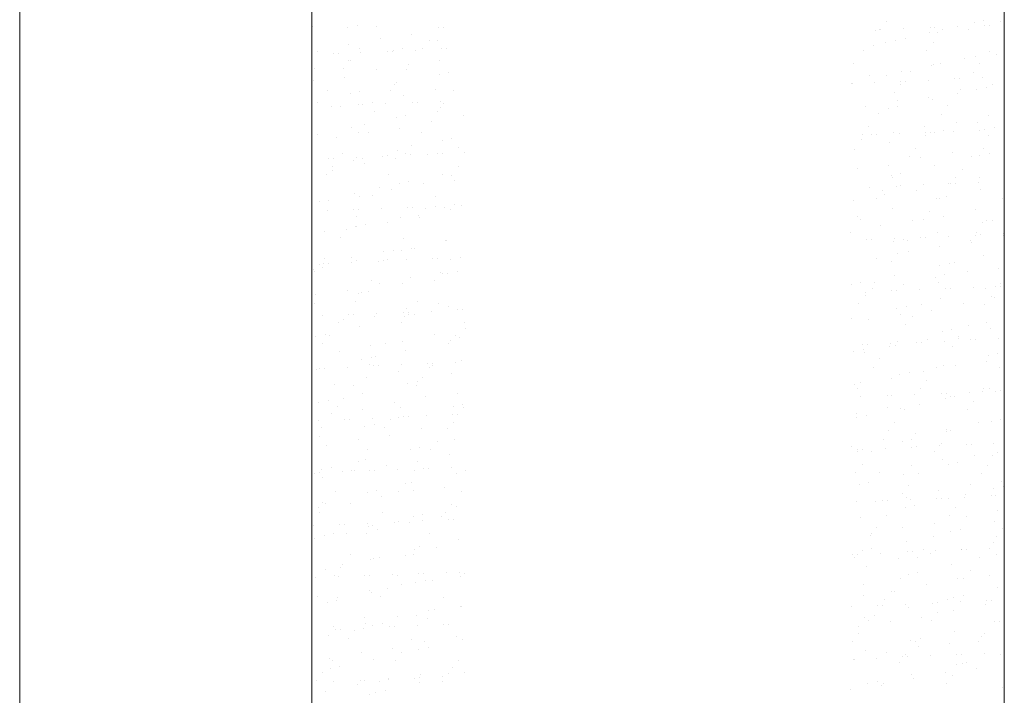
# Model space of a CAD drawing. Header units: millimetres. Extents: x -2274 to 12297, y -16157 to 26321.
# Tile 194 of 256: x -2181 to -2053, y 37 to 125. Entities that reach past the tile are written whole.
import ezdxf

# ---------------------------------------------------------------- set-up
doc = ezdxf.new("R2010")
doc.units = ezdxf.units.MM
doc.layers.add('-ŚCIANY NOŚNE', color=4, linetype='Continuous', lineweight=53)
doc.layers.add('KRESKOWANIE', color=8, linetype='Continuous')

msp = doc.modelspace()

# ---------------------------------------------------------------- linework, layer by layer
at = {"layer": '-ŚCIANY NOŚNE', "color": 253, "lineweight": 13}
for p, q in [((-2181, 301), (-2181, -797)), ((-2143, 250), (-2143, -249)), ((-2053, 250), (-2053, -249))]:
    msp.add_line(p, q, dxfattribs=at)
at = {"layer": 'KRESKOWANIE', "color": 253, "linetype": 'Continuous', "lineweight": 13}
for p, q in [((-2137.12, 124.27), (-2137.12, 124.27)), ((-2068.36, 124.79), (-2068.36, 124.79)), ((-2056.91, 124.59), (-2056.91, 124.59)), ((-2055.67, 124.87), (-2055.67, 124.87)), ((-2055.6, 124.26), (-2055.6, 124.26)), ((-2054.97, 124.29), (-2054.97, 124.29)), ((-2053.51, 124.71), (-2053.51, 124.71)), ((-2142.88, 124.07), (-2142.88, 124.07)), ((-2138.36, 124), (-2138.36, 124)), ((-2134.67, 124.05), (-2134.67, 124.05)), ((-2130.01, 123.02), (-2130.01, 123.02)), ((-2126.5, 123.99), (-2126.5, 123.99)), ((-2125.88, 123.96), (-2125.88, 123.96)), ((-2069.71, 123.64), (-2069.71, 123.64)), ((-2069.17, 123.73), (-2069.17, 123.73)), ((-2069.08, 123.67), (-2069.08, 123.67)), ((-2066.08, 123.8), (-2066.08, 123.8)), ((-2062.74, 123.3), (-2062.74, 123.3)), ((-2062.66, 123.95), (-2062.66, 123.95)), ((-2062.02, 123.98), (-2062.02, 123.98)), ((-2061.73, 123.29), (-2061.73, 123.29)), ((-2061, 123.66), (-2061, 123.66)), ((-2059.03, 124.11), (-2059.03, 124.11)), ((-2057.65, 123.77), (-2057.65, 123.77)), ((-2138.2, 121.8), (-2138.2, 121.8)), ((-2134.09, 122.54), (-2134.09, 122.54)), ((-2127.77, 122.33), (-2127.77, 122.33)), ((-2126.71, 122.22), (-2126.71, 122.22)), ((-2069.98, 121.61), (-2069.98, 121.61)), ((-2068.44, 122.04), (-2068.44, 122.04)), ((-2067.2, 122.31), (-2067.2, 122.31)), ((-2065.84, 122.55), (-2065.84, 122.55)), ((-2062.27, 122.01), (-2062.27, 122.01)), ((-2142.34, 120.86), (-2142.34, 120.86)), ((-2140.25, 120.56), (-2140.25, 120.56)), ((-2139.62, 120.59), (-2139.62, 120.59)), ((-2136.79, 121.29), (-2136.79, 121.29)), ((-2136.63, 120.72), (-2136.63, 120.72)), ((-2133.2, 120.87), (-2133.2, 120.87)), ((-2132.57, 120.9), (-2132.57, 120.9)), ((-2132.41, 120.95), (-2132.41, 120.95)), ((-2131.17, 121.23), (-2131.17, 121.23)), ((-2129.57, 121.03), (-2129.57, 121.03)), ((-2128.58, 121.28), (-2128.58, 121.28)), ((-2126.15, 121.18), (-2126.15, 121.18)), ((-2125.51, 121.21), (-2125.51, 121.21)), ((-2071.29, 120.97), (-2071.29, 120.97)), ((-2063.08, 120.95), (-2063.08, 120.95)), ((-2054.92, 120.88), (-2054.92, 120.88)), ((-2054.08, 120.42), (-2054.08, 120.42)), ((-2138.24, 119.66), (-2138.24, 119.66)), ((-2138.06, 119.64), (-2138.06, 119.64)), ((-2130.52, 119.2), (-2130.52, 119.2)), ((-2126.44, 119.68), (-2126.44, 119.68)), ((-2072.56, 119.31), (-2072.56, 119.31)), ((-2062.27, 119.2), (-2062.27, 119.2)), ((-2061.26, 119.26), (-2061.26, 119.26)), ((-2058.16, 119.94), (-2058.16, 119.94)), ((-2056.79, 120.25), (-2056.79, 120.25)), ((-2056.18, 119.23), (-2056.18, 119.23)), ((-2142.7, 118.67), (-2142.7, 118.67)), ((-2138.87, 118.58), (-2138.87, 118.58)), ((-2134.63, 118.45), (-2134.63, 118.45)), ((-2130.7, 118.52), (-2130.7, 118.52)), ((-2126.46, 117.9), (-2126.46, 117.9)), ((-2125.22, 118.18), (-2125.22, 118.18)), ((-2070.48, 117.79), (-2070.48, 117.79)), ((-2066.41, 118.27), (-2066.41, 118.27)), ((-2065.2, 118.19), (-2065.2, 118.19)), ((-2062.5, 118.99), (-2062.5, 118.99)), ((-2057, 118.17), (-2057, 118.17)), ((-2142.84, 117.04), (-2142.84, 117.04)), ((-2138.77, 117.52), (-2138.77, 117.52)), ((-2132.29, 116.61), (-2132.29, 116.61)), ((-2131.97, 116.86), (-2131.97, 116.86)), ((-2072.9, 116.7), (-2072.9, 116.7)), ((-2072.79, 116.71), (-2072.79, 116.71)), ((-2069.9, 116.83), (-2069.9, 116.83)), ((-2068.32, 117.7), (-2068.32, 117.7)), ((-2066.48, 116.98), (-2066.48, 116.98)), ((-2066.47, 116.54), (-2066.47, 116.54)), ((-2065.84, 117), (-2065.84, 117)), ((-2062.85, 117.13), (-2062.85, 117.13)), ((-2059.42, 117.28), (-2059.42, 117.28)), ((-2058.79, 117.31), (-2058.79, 117.31)), ((-2055.8, 117.44), (-2055.8, 117.44)), ((-2054.58, 116.6), (-2054.58, 116.6)), ((-2140.99, 115.82), (-2140.99, 115.82)), ((-2138, 115.35), (-2138, 115.35)), ((-2136.76, 115.62), (-2136.76, 115.62)), ((-2132.78, 115.81), (-2132.78, 115.81)), ((-2126.94, 115.85), (-2126.94, 115.85)), ((-2124.61, 115.74), (-2124.61, 115.74)), ((-2067.28, 115.48), (-2067.28, 115.48)), ((-2059.11, 115.41), (-2059.11, 115.41)), ((-2058.7, 115.85), (-2058.7, 115.85)), ((-2056.55, 115.94), (-2056.55, 115.94)), ((-2055.31, 116.22), (-2055.31, 116.22)), ((-2142.25, 114.17), (-2142.25, 114.17)), ((-2136.39, 113.92), (-2136.39, 113.92)), ((-2135.19, 114.17), (-2135.19, 114.17)), ((-2133.39, 114.05), (-2133.39, 114.05)), ((-2131.06, 115.1), (-2131.06, 115.1)), ((-2129.97, 114.2), (-2129.97, 114.2)), ((-2129.33, 114.23), (-2129.33, 114.23)), ((-2126.34, 114.36), (-2126.34, 114.36)), ((-2125.88, 114.09), (-2125.88, 114.09)), ((-2066.91, 114.44), (-2066.91, 114.44)), ((-2062.83, 114.92), (-2062.83, 114.92)), ((-2062.38, 114.65), (-2062.38, 114.65)), ((-2140.45, 113.75), (-2140.45, 113.75)), ((-2139.27, 113.69), (-2139.27, 113.69)), ((-2137.02, 113.9), (-2137.02, 113.9)), ((-2134.9, 113.05), (-2134.9, 113.05)), ((-2126.69, 113.03), (-2126.69, 113.03)), ((-2126.34, 113.57), (-2126.34, 113.57)), ((-2071.02, 113.69), (-2071.02, 113.69)), ((-2069.4, 112.72), (-2069.4, 112.72)), ((-2068.08, 113.39), (-2068.08, 113.39)), ((-2066.84, 113.66), (-2066.84, 113.66)), ((-2061.19, 112.7), (-2061.19, 112.7)), ((-2060.38, 113.76), (-2060.38, 113.76)), ((-2136.17, 111.39), (-2136.17, 111.39)), ((-2132.05, 112.3), (-2132.05, 112.3)), ((-2130.81, 112.58), (-2130.81, 112.58)), ((-2127.48, 111.76), (-2127.48, 111.76)), ((-2123.37, 112.5), (-2123.37, 112.5)), ((-2059.26, 111.57), (-2059.26, 111.57)), ((-2056.43, 111.6), (-2056.43, 111.6)), ((-2055.12, 112.5), (-2055.12, 112.5)), ((-2053.03, 112.64), (-2053.03, 112.64)), ((-2137.88, 111.01), (-2137.88, 111.01)), ((-2136.98, 110.33), (-2136.98, 110.33)), ((-2135.7, 110.34), (-2135.7, 110.34)), ((-2131.62, 110.82), (-2131.62, 110.82)), ((-2128.81, 110.27), (-2128.81, 110.27)), ((-2070.67, 111.07), (-2070.67, 111.07)), ((-2067.45, 110.35), (-2067.45, 110.35)), ((-2066.67, 110.16), (-2066.67, 110.16)), ((-2063.34, 111.09), (-2063.34, 111.09)), ((-2063.25, 110.31), (-2063.25, 110.31)), ((-2062.61, 110.34), (-2062.61, 110.34)), ((-2062.13, 110.34), (-2062.13, 110.34)), ((-2060.89, 110.61), (-2060.89, 110.61)), ((-2059.62, 110.47), (-2059.62, 110.47)), ((-2056.19, 110.62), (-2056.19, 110.62)), ((-2055.56, 110.64), (-2055.56, 110.64)), ((-2054.29, 110.99), (-2054.29, 110.99)), ((-2142.34, 110.02), (-2142.34, 110.02)), ((-2139.81, 109.6), (-2139.81, 109.6)), ((-2126.1, 109.25), (-2126.1, 109.25)), ((-2124.86, 109.53), (-2124.86, 109.53)), ((-2071.59, 109.41), (-2071.59, 109.41)), ((-2071.48, 110.01), (-2071.48, 110.01)), ((-2070.3, 110), (-2070.3, 110)), ((-2069.67, 110.03), (-2069.67, 110.03)), ((-2067.96, 109.05), (-2067.96, 109.05)), ((-2063.31, 109.94), (-2063.31, 109.94)), ((-2055.11, 109.93), (-2055.11, 109.93)), ((-2139.1, 107.57), (-2139.1, 107.57)), ((-2131.93, 107.96), (-2131.93, 107.96)), ((-2130.89, 107.56), (-2130.89, 107.56)), ((-2130.08, 108.62), (-2130.08, 108.62)), ((-2126.74, 107.54), (-2126.74, 107.54)), ((-2126.1, 107.56), (-2126.1, 107.56)), ((-2123.91, 108.41), (-2123.91, 108.41)), ((-2123.11, 107.7), (-2123.11, 107.7)), ((-2072.42, 108.06), (-2072.42, 108.06)), ((-2064.58, 108.29), (-2064.58, 108.29)), ((-2059.76, 107.74), (-2059.76, 107.74)), ((-2055.68, 108.22), (-2055.68, 108.22)), ((-2054.94, 107.57), (-2054.94, 107.57)), ((-2140.85, 106.92), (-2140.85, 106.92)), ((-2140.21, 106.95), (-2140.21, 106.95)), ((-2137.63, 106.7), (-2137.63, 106.7)), ((-2137.22, 107.08), (-2137.22, 107.08)), ((-2136.39, 106.97), (-2136.39, 106.97)), ((-2136.24, 106.25), (-2136.24, 106.25)), ((-2133.79, 107.23), (-2133.79, 107.23)), ((-2133.16, 107.26), (-2133.16, 107.26)), ((-2132.12, 106.99), (-2132.12, 106.99)), ((-2130.16, 107.39), (-2130.16, 107.39)), ((-2128.04, 107.47), (-2128.04, 107.47)), ((-2065.39, 107.23), (-2065.39, 107.23)), ((-2063.88, 107), (-2063.88, 107)), ((-2057.22, 107.17), (-2057.22, 107.17)), ((-2056.18, 107.29), (-2056.18, 107.29)), ((-2140.37, 105.32), (-2140.37, 105.32)), ((-2140.36, 105.92), (-2140.36, 105.92)), ((-2123.99, 105.84), (-2123.99, 105.84)), ((-2072.09, 105.59), (-2072.09, 105.59)), ((-2068.01, 106.07), (-2068.01, 106.07)), ((-2066.47, 105.01), (-2066.47, 105.01)), ((-2062.01, 106), (-2062.01, 106)), ((-2058.49, 105.51), (-2058.49, 105.51)), ((-2141.18, 104.86), (-2141.18, 104.86)), ((-2133.01, 104.8), (-2133.01, 104.8)), ((-2130.44, 103.93), (-2130.44, 103.93)), ((-2125.98, 104.91), (-2125.98, 104.91)), ((-2124.8, 104.78), (-2124.8, 104.78)), ((-2124.47, 104.13), (-2124.47, 104.13)), ((-2067.71, 104.73), (-2067.71, 104.73)), ((-2067.51, 104.47), (-2067.51, 104.47)), ((-2059.3, 104.46), (-2059.3, 104.46)), ((-2056.39, 103.8), (-2056.39, 103.8)), ((-2056.19, 104.4), (-2056.19, 104.4)), ((-2134.28, 103.15), (-2134.28, 103.15)), ((-2132.66, 102.9), (-2132.66, 102.9)), ((-2131.68, 103.65), (-2131.68, 103.65)), ((-2128.55, 103.65), (-2128.55, 103.65)), ((-2070.5, 103.18), (-2070.5, 103.18)), ((-2068.78, 102.82), (-2068.78, 102.82)), ((-2067.07, 103.33), (-2067.07, 103.33)), ((-2066.44, 103.36), (-2066.44, 103.36)), ((-2064.44, 102.72), (-2064.44, 102.72)), ((-2063.44, 103.49), (-2063.44, 103.49)), ((-2060.3, 103.65), (-2060.3, 103.65)), ((-2060.02, 103.64), (-2060.02, 103.64)), ((-2059.38, 103.67), (-2059.38, 103.67)), ((-2056.06, 102.95), (-2056.06, 102.95)), ((-2141.97, 101.37), (-2141.97, 101.37)), ((-2140.88, 101.49), (-2140.88, 101.49)), ((-2137.51, 102.36), (-2137.51, 102.36)), ((-2136.8, 101.97), (-2136.8, 101.97)), ((-2135.09, 102.09), (-2135.09, 102.09)), ((-2126.92, 102.02), (-2126.92, 102.02)), ((-2072.63, 101.49), (-2072.63, 101.49)), ((-2069.59, 101.76), (-2069.59, 101.76)), ((-2068.52, 102.24), (-2068.52, 102.24)), ((-2061.77, 101.69), (-2061.77, 101.69)), ((-2061.42, 101.7), (-2061.42, 101.7)), ((-2060.53, 101.96), (-2060.53, 101.96)), ((-2053.22, 101.68), (-2053.22, 101.68)), ((-2141.04, 100.1), (-2141.04, 100.1)), ((-2137.61, 100.25), (-2137.61, 100.25)), ((-2136.98, 100.28), (-2136.98, 100.28)), ((-2133.99, 100.41), (-2133.99, 100.41)), ((-2130.56, 100.56), (-2130.56, 100.56)), ((-2129.93, 100.59), (-2129.93, 100.59)), ((-2128.19, 100.37), (-2128.19, 100.37)), ((-2126.93, 100.72), (-2126.93, 100.72)), ((-2125.73, 100.6), (-2125.73, 100.6)), ((-2124.98, 100.3), (-2124.98, 100.3)), ((-2124.49, 100.88), (-2124.49, 100.88)), ((-2123.51, 100.87), (-2123.51, 100.87)), ((-2067.59, 100.4), (-2067.59, 100.4)), ((-2062.69, 100.04), (-2062.69, 100.04)), ((-2056.73, 100.3), (-2056.73, 100.3)), ((-2137.21, 99.33), (-2137.21, 99.33)), ((-2133.23, 98.62), (-2133.23, 98.62)), ((-2131.56, 99.31), (-2131.56, 99.31)), ((-2129.09, 99.55), (-2129.09, 99.55)), ((-2129, 99.31), (-2129, 99.31)), ((-2072.06, 99.41), (-2072.06, 99.41)), ((-2071.71, 99), (-2071.71, 99)), ((-2064.94, 98.89), (-2064.94, 98.89)), ((-2063.5, 98.99), (-2063.5, 98.99)), ((-2060.86, 99.37), (-2060.86, 99.37)), ((-2055.82, 98.64), (-2055.82, 98.64)), ((-2055.33, 98.92), (-2055.33, 98.92)), ((-2054.58, 98.92), (-2054.58, 98.92)), ((-2141.42, 97.4), (-2141.42, 97.4)), ((-2138.47, 97.67), (-2138.47, 97.67)), ((-2137.3, 98.14), (-2137.3, 98.14)), ((-2137.27, 98.05), (-2137.27, 98.05)), ((-2136.03, 98.32), (-2136.03, 98.32)), ((-2072.98, 97.35), (-2072.98, 97.35)), ((-2069.06, 98.15), (-2069.06, 98.15)), ((-2061.65, 97.35), (-2061.65, 97.35)), ((-2139.29, 96.62), (-2139.29, 96.62)), ((-2131.12, 96.55), (-2131.12, 96.55)), ((-2125.61, 96.26), (-2125.61, 96.26)), ((-2125.51, 96.21), (-2125.51, 96.21)), ((-2070.89, 96.36), (-2070.89, 96.36)), ((-2070.26, 96.39), (-2070.26, 96.39)), ((-2067.35, 96.08), (-2067.35, 96.08)), ((-2067.26, 96.52), (-2067.26, 96.52)), ((-2066.11, 96.36), (-2066.11, 96.36)), ((-2065.62, 96.22), (-2065.62, 96.22)), ((-2063.84, 96.67), (-2063.84, 96.67)), ((-2063.2, 96.69), (-2063.2, 96.69)), ((-2060.21, 96.82), (-2060.21, 96.82)), ((-2057.41, 96.21), (-2057.41, 96.21)), ((-2057.29, 96.02), (-2057.29, 96.02)), ((-2056.78, 96.97), (-2056.78, 96.97)), ((-2056.6, 97.27), (-2056.6, 97.27)), ((-2056.15, 97), (-2056.15, 97)), ((-2053.15, 97.13), (-2053.15, 97.13)), ((-2053.15, 96.96), (-2053.15, 96.96)), ((-2133.73, 94.79), (-2133.73, 94.79)), ((-2132.39, 94.9), (-2132.39, 94.9)), ((-2131.32, 95), (-2131.32, 95)), ((-2130.08, 95.27), (-2130.08, 95.27)), ((-2129.65, 95.27), (-2129.65, 95.27)), ((-2065.48, 94.8), (-2065.48, 94.8)), ((-2061.37, 95.54), (-2061.37, 95.54)), ((-2141.4, 93.86), (-2141.4, 93.86)), ((-2137.84, 94.05), (-2137.84, 94.05)), ((-2137.15, 93.71), (-2137.15, 93.71)), ((-2134.38, 93.59), (-2134.38, 93.59)), ((-2133.75, 93.61), (-2133.75, 93.61)), ((-2133.2, 93.84), (-2133.2, 93.84)), ((-2130.75, 93.74), (-2130.75, 93.74)), ((-2127.33, 93.89), (-2127.33, 93.89)), ((-2126.69, 93.92), (-2126.69, 93.92)), ((-2125.03, 93.77), (-2125.03, 93.77)), ((-2123.7, 94.05), (-2123.7, 94.05)), ((-2069.62, 93.86), (-2069.62, 93.86)), ((-2067.7, 93.51), (-2067.7, 93.51)), ((-2066.89, 94.57), (-2066.89, 94.57)), ((-2059.53, 93.45), (-2059.53, 93.45)), ((-2055.7, 94.3), (-2055.7, 94.3)), ((-2142.85, 92.44), (-2142.85, 92.44)), ((-2142.67, 92.2), (-2142.67, 92.2)), ((-2141.98, 93.12), (-2141.98, 93.12)), ((-2141.61, 92.72), (-2141.61, 92.72)), ((-2141.44, 93.28), (-2141.44, 93.28)), ((-2140.8, 93.31), (-2140.8, 93.31)), ((-2137.81, 93.44), (-2137.81, 93.44)), ((-2124.13, 92.23), (-2124.13, 92.23)), ((-2061.4, 93.04), (-2061.4, 93.04)), ((-2060.16, 93.31), (-2060.16, 93.31)), ((-2057.8, 92.2), (-2057.8, 92.2)), ((-2053.72, 92.68), (-2053.72, 92.68)), ((-2135.32, 91.08), (-2135.32, 91.08)), ((-2130.16, 91.45), (-2130.16, 91.45)), ((-2127.11, 91.06), (-2127.11, 91.06)), ((-2126.3, 92.12), (-2126.3, 92.12)), ((-2126.08, 91.93), (-2126.08, 91.93)), ((-2125.37, 91.95), (-2125.37, 91.95)), ((-2067.23, 91.75), (-2067.23, 91.75)), ((-2061.91, 91.45), (-2061.91, 91.45)), ((-2060.8, 91.8), (-2060.8, 91.8)), ((-2138.41, 89.77), (-2138.41, 89.77)), ((-2135.66, 89.67), (-2135.66, 89.67)), ((-2134.27, 90.7), (-2134.27, 90.7)), ((-2131.2, 90.66), (-2131.2, 90.66)), ((-2072.93, 90.48), (-2072.93, 90.48)), ((-2071.69, 90.76), (-2071.69, 90.76)), ((-2070.12, 90.04), (-2070.12, 90.04)), ((-2069.82, 90.75), (-2069.82, 90.75)), ((-2067.66, 89.69), (-2067.66, 89.69)), ((-2067.03, 89.72), (-2067.03, 89.72)), ((-2066.05, 90.52), (-2066.05, 90.52)), ((-2064.03, 89.85), (-2064.03, 89.85)), ((-2061.61, 90.74), (-2061.61, 90.74)), ((-2060.61, 90), (-2060.61, 90)), ((-2059.97, 90.03), (-2059.97, 90.03)), ((-2056.98, 90.16), (-2056.98, 90.16)), ((-2055.45, 89.99), (-2055.45, 89.99)), ((-2054.21, 90.27), (-2054.21, 90.27)), ((-2053.55, 90.31), (-2053.55, 90.31)), ((-2053.44, 90.67), (-2053.44, 90.67)), ((-2142.48, 89.29), (-2142.48, 89.29)), ((-2137.4, 88.37), (-2137.4, 88.37)), ((-2136.9, 89.4), (-2136.9, 89.4)), ((-2136.58, 89.43), (-2136.58, 89.43)), ((-2071.09, 89.54), (-2071.09, 89.54)), ((-2071.09, 89.1), (-2071.09, 89.1)), ((-2061.28, 88.7), (-2061.28, 88.7)), ((-2054.71, 89.02), (-2054.71, 89.02)), ((-2054.22, 88.85), (-2054.22, 88.85)), ((-2142.73, 88.1), (-2142.73, 88.1)), ((-2130.69, 87.35), (-2130.69, 87.35)), ((-2129.23, 88.3), (-2129.23, 88.3)), ((-2127.52, 87.08), (-2127.52, 87.08)), ((-2126.58, 88.1), (-2126.58, 88.1)), ((-2125.25, 87.61), (-2125.25, 87.61)), ((-2124.1, 87.23), (-2124.1, 87.23)), ((-2123.46, 87.25), (-2123.46, 87.25)), ((-2071.9, 88.04), (-2071.9, 88.04)), ((-2066.98, 87.43), (-2066.98, 87.43)), ((-2065.74, 87.71), (-2065.74, 87.71)), ((-2063.73, 87.98), (-2063.73, 87.98)), ((-2062.47, 87.17), (-2062.47, 87.17)), ((-2058.33, 88.1), (-2058.33, 88.1)), ((-2055.52, 87.96), (-2055.52, 87.96)), ((-2141.63, 86.46), (-2141.63, 86.46)), ((-2138.91, 85.94), (-2138.91, 85.94)), ((-2138.21, 86.61), (-2138.21, 86.61)), ((-2137.57, 86.64), (-2137.57, 86.64)), ((-2134.83, 86.42), (-2134.83, 86.42)), ((-2134.58, 86.77), (-2134.58, 86.77)), ((-2131.15, 86.92), (-2131.15, 86.92)), ((-2130.95, 86.35), (-2130.95, 86.35)), ((-2130.52, 86.95), (-2130.52, 86.95)), ((-2130.5, 86.65), (-2130.5, 86.65)), ((-2129.71, 86.62), (-2129.71, 86.62)), ((-2072.81, 86.14), (-2072.81, 86.14)), ((-2070.66, 85.94), (-2070.66, 85.94)), ((-2066.55, 86.69), (-2066.55, 86.69)), ((-2065, 86.32), (-2065, 86.32)), ((-2139.51, 85.61), (-2139.51, 85.61)), ((-2136.78, 85.06), (-2136.78, 85.06)), ((-2131.31, 85.59), (-2131.31, 85.59)), ((-2123.14, 85.53), (-2123.14, 85.53)), ((-2123.01, 84.75), (-2123.01, 84.75)), ((-2065.81, 85.27), (-2065.81, 85.27)), ((-2059.8, 84.66), (-2059.8, 84.66)), ((-2057.64, 85.2), (-2057.64, 85.2)), ((-2055.33, 85.65), (-2055.33, 85.65)), ((-2054.76, 84.76), (-2054.76, 84.76)), ((-2142.48, 83.79), (-2142.48, 83.79)), ((-2141.24, 84.07), (-2141.24, 84.07)), ((-2140.78, 83.96), (-2140.78, 83.96)), ((-2127.12, 84.01), (-2127.12, 84.01)), ((-2125, 83.3), (-2125, 83.3)), ((-2124.41, 83.87), (-2124.41, 83.87)), ((-2123.76, 83.58), (-2123.76, 83.58)), ((-2062.98, 83.34), (-2062.98, 83.34)), ((-2061.04, 84.39), (-2061.04, 84.39)), ((-2058.91, 83.55), (-2058.91, 83.55)), ((-2058.9, 83.82), (-2058.9, 83.82)), ((-2057.37, 83.33), (-2057.37, 83.33)), ((-2056.74, 83.36), (-2056.74, 83.36)), ((-2053.75, 83.49), (-2053.75, 83.49)), ((-2141.59, 82.9), (-2141.59, 82.9)), ((-2135.34, 82.59), (-2135.34, 82.59)), ((-2133.43, 82.83), (-2133.43, 82.83)), ((-2131.26, 83.07), (-2131.26, 83.07)), ((-2130.83, 82.01), (-2130.83, 82.01)), ((-2125.22, 82.82), (-2125.22, 82.82)), ((-2071.48, 82.71), (-2071.48, 82.71)), ((-2071.33, 82.11), (-2071.33, 82.11)), ((-2070.85, 82.74), (-2070.85, 82.74)), ((-2067.93, 82.51), (-2067.93, 82.51)), ((-2067.85, 82.87), (-2067.85, 82.87)), ((-2067.09, 82.6), (-2067.09, 82.6)), ((-2066.86, 83.1), (-2066.86, 83.1)), ((-2064.43, 83.02), (-2064.43, 83.02)), ((-2063.79, 83.05), (-2063.79, 83.05)), ((-2060.8, 83.18), (-2060.8, 83.18)), ((-2059.72, 82.49), (-2059.72, 82.49)), ((-2139.45, 81.85), (-2139.45, 81.85)), ((-2136.54, 80.75), (-2136.54, 80.75)), ((-2135.3, 81.02), (-2135.3, 81.02)), ((-2134.69, 81.18), (-2134.69, 81.18)), ((-2123.55, 80.66), (-2123.55, 80.66)), ((-2072.57, 81.83), (-2072.57, 81.83)), ((-2071.23, 81.66), (-2071.23, 81.66)), ((-2069.2, 80.85), (-2069.2, 80.85)), ((-2055.09, 81.34), (-2055.09, 81.34)), ((-2053.85, 81.62), (-2053.85, 81.62)), ((-2142.36, 79.45), (-2142.36, 79.45)), ((-2142.03, 79.63), (-2142.03, 79.63)), ((-2141.39, 79.66), (-2141.39, 79.66)), ((-2138.4, 79.79), (-2138.4, 79.79)), ((-2135.51, 80.12), (-2135.51, 80.12)), ((-2134.97, 79.94), (-2134.97, 79.94)), ((-2134.34, 79.97), (-2134.34, 79.97)), ((-2131.35, 80.1), (-2131.35, 80.1)), ((-2127.92, 80.25), (-2127.92, 80.25)), ((-2127.68, 79.72), (-2127.68, 79.72)), ((-2127.34, 80.06), (-2127.34, 80.06)), ((-2127.29, 80.28), (-2127.29, 80.28)), ((-2124.29, 80.41), (-2124.29, 80.41)), ((-2070.01, 79.8), (-2070.01, 79.8)), ((-2061.84, 79.73), (-2061.84, 79.73)), ((-2060.92, 80.05), (-2060.92, 80.05)), ((-2059.4, 79.99), (-2059.4, 79.99)), ((-2055.32, 80.47), (-2055.32, 80.47)), ((-2053.63, 79.71), (-2053.63, 79.71)), ((-2135.87, 78.5), (-2135.87, 78.5)), ((-2131.76, 79.24), (-2131.76, 79.24)), ((-2128.61, 78.4), (-2128.61, 78.4)), ((-2124.88, 78.96), (-2124.88, 78.96)), ((-2067.65, 78.32), (-2067.65, 78.32)), ((-2066.62, 78.78), (-2066.62, 78.78)), ((-2065.38, 79.06), (-2065.38, 79.06)), ((-2063.51, 79.25), (-2063.51, 79.25)), ((-2140.01, 77.57), (-2140.01, 77.57)), ((-2137.62, 77.36), (-2137.62, 77.36)), ((-2130.59, 77.7), (-2130.59, 77.7)), ((-2129.42, 77.35), (-2129.42, 77.35)), ((-2129.35, 77.97), (-2129.35, 77.97)), ((-2072.45, 77.49), (-2072.45, 77.49)), ((-2072.13, 77.04), (-2072.13, 77.04)), ((-2071.73, 77.84), (-2071.73, 77.84)), ((-2063.92, 77.02), (-2063.92, 77.02)), ((-2063.11, 78.08), (-2063.11, 78.08)), ((-2055.75, 76.95), (-2055.75, 76.95)), ((-2054.97, 77), (-2054.97, 77)), ((-2138.89, 75.71), (-2138.89, 75.71)), ((-2136.42, 76.41), (-2136.42, 76.41)), ((-2128.19, 75.9), (-2128.19, 75.9)), ((-2124.11, 76.38), (-2124.11, 76.38)), ((-2071.68, 75.9), (-2071.68, 75.9)), ((-2068.25, 76.05), (-2068.25, 76.05)), ((-2067.62, 76.07), (-2067.62, 76.07)), ((-2064.62, 76.21), (-2064.62, 76.21)), ((-2061.2, 76.36), (-2061.2, 76.36)), ((-2060.67, 75.74), (-2060.67, 75.74)), ((-2060.56, 76.38), (-2060.56, 76.38)), ((-2059.94, 75.9), (-2059.94, 75.9)), ((-2059.43, 76.01), (-2059.43, 76.01)), ((-2057.57, 76.51), (-2057.57, 76.51)), ((-2055.83, 76.65), (-2055.83, 76.65)), ((-2054.14, 76.66), (-2054.14, 76.66)), ((-2053.51, 76.69), (-2053.51, 76.69)), ((-2142.12, 75.14), (-2142.12, 75.14)), ((-2140.88, 75.42), (-2140.88, 75.42)), ((-2139.7, 74.65), (-2139.7, 74.65)), ((-2132.3, 75.15), (-2132.3, 75.15)), ((-2131.54, 74.58), (-2131.54, 74.58)), ((-2124.64, 74.65), (-2124.64, 74.65)), ((-2123.4, 74.93), (-2123.4, 74.93)), ((-2123.33, 74.57), (-2123.33, 74.57)), ((-2068.16, 74.49), (-2068.16, 74.49)), ((-2066.5, 74.45), (-2066.5, 74.45)), ((-2066.04, 74.26), (-2066.04, 74.26)), ((-2064.08, 74.97), (-2064.08, 74.97)), ((-2057.83, 74.24), (-2057.83, 74.24)), ((-2057.02, 75.3), (-2057.02, 75.3)), ((-2140.52, 73.74), (-2140.52, 73.74)), ((-2138.8, 72.97), (-2138.8, 72.97)), ((-2138.16, 72.99), (-2138.16, 72.99)), ((-2136.44, 74.22), (-2136.44, 74.22)), ((-2135.17, 73.13), (-2135.17, 73.13)), ((-2131.74, 73.28), (-2131.74, 73.28)), ((-2131.11, 73.3), (-2131.11, 73.3)), ((-2130.47, 73.36), (-2130.47, 73.36)), ((-2128.11, 73.43), (-2128.11, 73.43)), ((-2124.69, 73.58), (-2124.69, 73.58)), ((-2124.05, 73.61), (-2124.05, 73.61)), ((-2072.27, 73.74), (-2072.27, 73.74)), ((-2072.2, 73.18), (-2072.2, 73.18)), ((-2070.96, 73.46), (-2070.96, 73.46)), ((-2053.48, 72.97), (-2053.48, 72.97)), ((-2142.22, 72.82), (-2142.22, 72.82)), ((-2141.82, 71.89), (-2141.82, 71.89)), ((-2136.17, 72.1), (-2136.17, 72.1)), ((-2134.93, 72.37), (-2134.93, 72.37)), ((-2133.62, 71.87), (-2133.62, 71.87)), ((-2132.8, 72.93), (-2132.8, 72.93)), ((-2128.73, 71.8), (-2128.73, 71.8)), ((-2125.45, 71.81), (-2125.45, 71.81)), ((-2124.61, 72.55), (-2124.61, 72.55)), ((-2067.31, 72.61), (-2067.31, 72.61)), ((-2056.37, 72.55), (-2056.37, 72.55)), ((-2054.72, 72.69), (-2054.72, 72.69)), ((-2142, 70.8), (-2142, 70.8)), ((-2132.86, 70.87), (-2132.86, 70.87)), ((-2068.12, 71.55), (-2068.12, 71.55)), ((-2065.01, 70.41), (-2065.01, 70.41)), ((-2064.58, 71.14), (-2064.58, 71.14)), ((-2060.55, 71.4), (-2060.55, 71.4)), ((-2060.5, 71.62), (-2060.5, 71.62)), ((-2059.95, 71.48), (-2059.95, 71.48)), ((-2141.05, 69.65), (-2141.05, 69.65)), ((-2136.94, 70.39), (-2136.94, 70.39)), ((-2128.98, 69.32), (-2128.98, 69.32)), ((-2126.72, 70.16), (-2126.72, 70.16)), ((-2124.52, 70.31), (-2124.52, 70.31)), ((-2072.83, 69.46), (-2072.83, 69.46)), ((-2068.69, 70.4), (-2068.69, 70.4)), ((-2068.45, 69.23), (-2068.45, 69.23)), ((-2066.25, 70.13), (-2066.25, 70.13)), ((-2065.02, 69.38), (-2065.02, 69.38)), ((-2064.39, 69.41), (-2064.39, 69.41)), ((-2061.39, 69.54), (-2061.39, 69.54)), ((-2061.22, 69.83), (-2061.22, 69.83)), ((-2057.97, 69.69), (-2057.97, 69.69)), ((-2057.33, 69.72), (-2057.33, 69.72)), ((-2054.34, 69.85), (-2054.34, 69.85)), ((-2135.73, 69.11), (-2135.73, 69.11)), ((-2130.22, 69.05), (-2130.22, 69.05)), ((-2127.53, 69.1), (-2127.53, 69.1)), ((-2125.15, 68.46), (-2125.15, 68.46)), ((-2072.08, 68.84), (-2072.08, 68.84)), ((-2072.07, 69.07), (-2072.07, 69.07)), ((-2071.44, 69.1), (-2071.44, 69.1)), ((-2070.24, 68.79), (-2070.24, 68.79)), ((-2062.03, 68.77), (-2062.03, 68.77)), ((-2056.93, 68.27), (-2056.93, 68.27)), ((-2054.6, 68.35), (-2054.6, 68.35)), ((-2053.86, 68.71), (-2053.86, 68.71)), ((-2140.51, 66.77), (-2140.51, 66.77)), ((-2137, 67.46), (-2137, 67.46)), ((-2136.05, 67.76), (-2136.05, 67.76)), ((-2133.37, 67.04), (-2133.37, 67.04)), ((-2129.29, 67.52), (-2129.29, 67.52)), ((-2128.51, 66.61), (-2128.51, 66.61)), ((-2127.88, 66.64), (-2127.88, 66.64)), ((-2124.88, 66.77), (-2124.88, 66.77)), ((-2071.5, 67.14), (-2071.5, 67.14)), ((-2065.12, 67.05), (-2065.12, 67.05)), ((-2061.01, 67.79), (-2061.01, 67.79)), ((-2060.31, 67.09), (-2060.31, 67.09)), ((-2059.07, 67.36), (-2059.07, 67.36)), ((-2055.13, 67.05), (-2055.13, 67.05)), ((-2142.62, 65.99), (-2142.62, 65.99)), ((-2141.99, 66.02), (-2141.99, 66.02)), ((-2141.75, 66.49), (-2141.75, 66.49)), ((-2141.62, 65.37), (-2141.62, 65.37)), ((-2138.99, 66.15), (-2138.99, 66.15)), ((-2137.81, 66.4), (-2137.81, 66.4)), ((-2137.48, 66.3), (-2137.48, 66.3)), ((-2135.57, 66.3), (-2135.57, 66.3)), ((-2134.93, 66.33), (-2134.93, 66.33)), ((-2131.94, 66.46), (-2131.94, 66.46)), ((-2129.65, 66.34), (-2129.65, 66.34)), ((-2124.27, 66), (-2124.27, 66)), ((-2123.03, 66.28), (-2123.03, 66.28)), ((-2072.32, 66.08), (-2072.32, 66.08)), ((-2069.26, 66.11), (-2069.26, 66.11)), ((-2066.13, 65.79), (-2066.13, 65.79)), ((-2064.15, 66.01), (-2064.15, 66.01)), ((-2055.94, 66), (-2055.94, 66)), ((-2130.91, 64.69), (-2130.91, 64.69)), ((-2130.1, 64.71), (-2130.1, 64.71)), ((-2125.72, 64.18), (-2125.72, 64.18)), ((-2071.84, 64.53), (-2071.84, 64.53)), ((-2070.6, 64.81), (-2070.6, 64.81)), ((-2065.42, 64.36), (-2065.42, 64.36)), ((-2057.43, 64.45), (-2057.43, 64.45)), ((-2054.36, 64.04), (-2054.36, 64.04)), ((-2053.36, 64.93), (-2053.36, 64.93)), ((-2053.12, 64.31), (-2053.12, 64.31)), ((-2139.93, 63.64), (-2139.93, 63.64)), ((-2135.81, 63.45), (-2135.81, 63.45)), ((-2134.57, 63.72), (-2134.57, 63.72)), ((-2133.91, 62.95), (-2133.91, 62.95)), ((-2131.73, 63.63), (-2131.73, 63.63)), ((-2129.79, 63.7), (-2129.79, 63.7)), ((-2123.56, 63.56), (-2123.56, 63.56)), ((-2066.23, 63.3), (-2066.23, 63.3)), ((-2065.68, 62.77), (-2065.68, 62.77)), ((-2061.55, 63.7), (-2061.55, 63.7)), ((-2061.15, 62.74), (-2061.15, 62.74)), ((-2060.19, 62.75), (-2060.19, 62.75)), ((-2058.16, 62.87), (-2058.16, 62.87)), ((-2058.06, 63.24), (-2058.06, 63.24)), ((-2054.73, 63.02), (-2054.73, 63.02)), ((-2054.1, 63.05), (-2054.1, 63.05)), ((-2142.12, 61.54), (-2142.12, 61.54)), ((-2141.63, 62.15), (-2141.63, 62.15)), ((-2141.2, 61.99), (-2141.2, 61.99)), ((-2138.04, 62.02), (-2138.04, 62.02)), ((-2124.83, 61.91), (-2124.83, 61.91)), ((-2124.15, 61.66), (-2124.15, 61.66)), ((-2072.27, 62.25), (-2072.27, 62.25)), ((-2069.76, 62.29), (-2069.76, 62.29)), ((-2068.84, 62.4), (-2068.84, 62.4)), ((-2068.21, 62.43), (-2068.21, 62.43)), ((-2065.89, 61.48), (-2065.89, 61.48)), ((-2065.21, 62.56), (-2065.21, 62.56)), ((-2064.65, 61.76), (-2064.65, 61.76)), ((-2061.79, 62.71), (-2061.79, 62.71)), ((-2059.33, 61.58), (-2059.33, 61.58)), ((-2142.01, 60.93), (-2142.01, 60.93)), ((-2133.84, 60.87), (-2133.84, 60.87)), ((-2129.86, 60.4), (-2129.86, 60.4)), ((-2128.62, 60.67), (-2128.62, 60.67)), ((-2126.22, 60.35), (-2126.22, 60.35)), ((-2125.64, 60.85), (-2125.64, 60.85)), ((-2071.72, 60.19), (-2071.72, 60.19)), ((-2068.35, 60.54), (-2068.35, 60.54)), ((-2060.14, 60.52), (-2060.14, 60.52)), ((-2057.97, 60.35), (-2057.97, 60.35)), ((-2053.86, 61.1), (-2053.86, 61.1)), ((-2142.81, 59.17), (-2142.81, 59.17)), ((-2139.39, 59.32), (-2139.39, 59.32)), ((-2138.75, 59.35), (-2138.75, 59.35)), ((-2135.76, 59.48), (-2135.76, 59.48)), ((-2135.69, 59.11), (-2135.69, 59.11)), ((-2135.11, 59.21), (-2135.11, 59.21)), ((-2132.33, 59.63), (-2132.33, 59.63)), ((-2131.7, 59.66), (-2131.7, 59.66)), ((-2130.33, 59.6), (-2130.33, 59.6)), ((-2128.7, 59.79), (-2128.7, 59.79)), ((-2125.28, 59.94), (-2125.28, 59.94)), ((-2124.64, 59.97), (-2124.64, 59.97)), ((-2069.61, 58.89), (-2069.61, 58.89)), ((-2066.19, 58.94), (-2066.19, 58.94)), ((-2062.11, 59.42), (-2062.11, 59.42)), ((-2054.24, 59.7), (-2054.24, 59.7)), ((-2141.39, 57.84), (-2141.39, 57.84)), ((-2140.15, 58.12), (-2140.15, 58.12)), ((-2138.55, 58.19), (-2138.55, 58.19)), ((-2135.92, 58.16), (-2135.92, 58.16)), ((-2134.47, 58.67), (-2134.47, 58.67)), ((-2127.76, 58.09), (-2127.76, 58.09)), ((-2070.43, 57.83), (-2070.43, 57.83)), ((-2070.3, 58.19), (-2070.3, 58.19)), ((-2062.26, 57.76), (-2062.26, 57.76)), ((-2059.94, 58.44), (-2059.94, 58.44)), ((-2058.7, 58.71), (-2058.7, 58.71)), ((-2054.05, 57.75), (-2054.05, 57.75)), ((-2053.24, 58.81), (-2053.24, 58.81)), ((-2142.66, 57.45), (-2142.66, 57.45)), ((-2129.02, 56.44), (-2129.02, 56.44)), ((-2123.91, 57.35), (-2123.91, 57.35)), ((-2065.77, 57.14), (-2065.77, 57.14)), ((-2054.4, 57.01), (-2054.4, 57.01)), ((-2138.04, 55.4), (-2138.04, 55.4)), ((-2134.2, 55.07), (-2134.2, 55.07)), ((-2130.9, 55.32), (-2130.9, 55.32)), ((-2129.84, 55.38), (-2129.84, 55.38)), ((-2129.74, 56.06), (-2129.74, 56.06)), ((-2126.76, 56.26), (-2126.76, 56.26)), ((-2072.67, 55.43), (-2072.67, 55.43)), ((-2072.54, 55.07), (-2072.54, 55.07)), ((-2072.03, 55.46), (-2072.03, 55.46)), ((-2071.47, 55.88), (-2071.47, 55.88)), ((-2070.23, 56.16), (-2070.23, 56.16)), ((-2069.04, 55.59), (-2069.04, 55.59)), ((-2065.61, 55.74), (-2065.61, 55.74)), ((-2064.98, 55.76), (-2064.98, 55.76)), ((-2064.34, 55.05), (-2064.34, 55.05)), ((-2063.53, 56.11), (-2063.53, 56.11)), ((-2062.61, 55.59), (-2062.61, 55.59)), ((-2061.98, 55.9), (-2061.98, 55.9)), ((-2058.56, 56.04), (-2058.56, 56.04)), ((-2058.54, 56.07), (-2058.54, 56.07)), ((-2057.92, 56.07), (-2057.92, 56.07)), ((-2054.93, 56.2), (-2054.93, 56.2)), ((-2053.99, 55.39), (-2053.99, 55.39)), ((-2139.09, 54.1), (-2139.09, 54.1)), ((-2135.44, 54.8), (-2135.44, 54.8)), ((-2134.97, 54.84), (-2134.97, 54.84)), ((-2070.86, 53.91), (-2070.86, 53.91)), ((-2066.73, 54.85), (-2066.73, 54.85)), ((-2059.82, 54.1), (-2059.82, 54.1)), ((-2056.17, 54.99), (-2056.17, 54.99)), ((-2141.27, 53.5), (-2141.27, 53.5)), ((-2140.12, 52.69), (-2140.12, 52.69)), ((-2139.58, 52.51), (-2139.58, 52.51)), ((-2139.31, 53.74), (-2139.31, 53.74)), ((-2136.16, 52.66), (-2136.16, 52.66)), ((-2135.52, 52.68), (-2135.52, 52.68)), ((-2132.53, 52.82), (-2132.53, 52.82)), ((-2131.95, 52.62), (-2131.95, 52.62)), ((-2129.1, 52.96), (-2129.1, 52.96)), ((-2128.47, 52.99), (-2128.47, 52.99)), ((-2125.47, 53.12), (-2125.47, 53.12)), ((-2123.79, 53.01), (-2123.79, 53.01)), ((-2123.75, 52.6), (-2123.75, 52.6)), ((-2123.19, 52.91), (-2123.19, 52.91)), ((-2065.52, 52.83), (-2065.52, 52.83)), ((-2064.28, 53.11), (-2064.28, 53.11)), ((-2057.44, 53.34), (-2057.44, 53.34)), ((-2054.96, 52.72), (-2054.96, 52.72)), ((-2142.58, 52.38), (-2142.58, 52.38)), ((-2131.4, 51.5), (-2131.4, 51.5)), ((-2129.49, 51.75), (-2129.49, 51.75)), ((-2128.25, 52.02), (-2128.25, 52.02)), ((-2127.32, 51.98), (-2127.32, 51.98)), ((-2071.35, 51.54), (-2071.35, 51.54)), ((-2066.46, 52.29), (-2066.46, 52.29)), ((-2063.15, 51.5), (-2063.15, 51.5)), ((-2059.04, 52.24), (-2059.04, 52.24)), ((-2058.25, 52.28), (-2058.25, 52.28)), ((-2142.24, 49.92), (-2142.24, 49.92)), ((-2135.51, 50.75), (-2135.51, 50.75)), ((-2135.32, 50.46), (-2135.32, 50.46)), ((-2133.22, 50.97), (-2133.22, 50.97)), ((-2071.37, 50.09), (-2071.37, 50.09)), ((-2067.72, 50.64), (-2067.72, 50.64)), ((-2067.29, 50.57), (-2067.29, 50.57)), ((-2058.34, 50.06), (-2058.34, 50.06)), ((-2053.87, 51.05), (-2053.87, 51.05)), ((-2141.02, 49.19), (-2141.02, 49.19)), ((-2139.78, 49.47), (-2139.78, 49.47)), ((-2139.65, 49.82), (-2139.65, 49.82)), ((-2134.03, 49.91), (-2134.03, 49.91)), ((-2125.87, 49.84), (-2125.87, 49.84)), ((-2123.54, 48.7), (-2123.54, 48.7)), ((-2069.43, 48.76), (-2069.43, 48.76)), ((-2068.8, 48.79), (-2068.8, 48.79)), ((-2068.54, 49.58), (-2068.54, 49.58)), ((-2065.81, 48.92), (-2065.81, 48.92)), ((-2062.38, 49.07), (-2062.38, 49.07)), ((-2061.75, 49.1), (-2061.75, 49.1)), ((-2060.37, 49.52), (-2060.37, 49.52)), ((-2059.58, 49.79), (-2059.58, 49.79)), ((-2058.75, 49.23), (-2058.75, 49.23)), ((-2055.47, 48.9), (-2055.47, 48.9)), ((-2055.33, 49.38), (-2055.33, 49.38)), ((-2054.69, 49.4), (-2054.69, 49.4)), ((-2131.94, 47.4), (-2131.94, 47.4)), ((-2129.37, 47.41), (-2129.37, 47.41)), ((-2127.83, 48.15), (-2127.83, 48.15)), ((-2127.13, 48.19), (-2127.13, 48.19)), ((-2123.75, 48.63), (-2123.75, 48.63)), ((-2072.86, 48.61), (-2072.86, 48.61)), ((-2069.87, 47.5), (-2069.87, 47.5)), ((-2065.4, 48.49), (-2065.4, 48.49)), ((-2061.64, 47.86), (-2061.64, 47.86)), ((-2059.58, 48.15), (-2059.58, 48.15)), ((-2136.15, 47.15), (-2136.15, 47.15)), ((-2136.08, 46.47), (-2136.08, 46.47)), ((-2135.08, 46.15), (-2135.08, 46.15)), ((-2133.84, 46.42), (-2133.84, 46.42)), ((-2129.3, 46.15), (-2129.3, 46.15)), ((-2127.95, 47.13), (-2127.95, 47.13)), ((-2125.87, 46.3), (-2125.87, 46.3)), ((-2125.24, 46.32), (-2125.24, 46.32)), ((-2071.11, 47.23), (-2071.11, 47.23)), ((-2070.65, 46.82), (-2070.65, 46.82)), ((-2067.79, 46.74), (-2067.79, 46.74)), ((-2063.72, 47.22), (-2063.72, 47.22)), ((-2062.45, 46.81), (-2062.45, 46.81)), ((-2054.28, 46.74), (-2054.28, 46.74)), ((-2053.63, 46.74), (-2053.63, 46.74)), ((-2140.9, 44.85), (-2140.9, 44.85)), ((-2140.15, 45.99), (-2140.15, 45.99)), ((-2139.98, 45.68), (-2139.98, 45.68)), ((-2139.34, 45.71), (-2139.34, 45.71)), ((-2137.42, 45.5), (-2137.42, 45.5)), ((-2136.35, 45.84), (-2136.35, 45.84)), ((-2132.92, 45.99), (-2132.92, 45.99)), ((-2132.29, 46.02), (-2132.29, 46.02)), ((-2071.92, 45.17), (-2071.92, 45.17)), ((-2071.91, 45.99), (-2071.91, 45.99)), ((-2059.46, 45.45), (-2059.46, 45.45)), ((-2056.01, 44.8), (-2056.01, 44.8)), ((-2055.55, 45.09), (-2055.55, 45.09)), ((-2138.23, 44.44), (-2138.23, 44.44)), ((-2130.06, 44.37), (-2130.06, 44.37)), ((-2128.37, 44.06), (-2128.37, 44.06)), ((-2124.25, 44.8), (-2124.25, 44.8)), ((-2123.42, 44.36), (-2123.42, 44.36)), ((-2072.73, 44.11), (-2072.73, 44.11)), ((-2065.16, 44.18), (-2065.16, 44.18)), ((-2064.57, 44.05), (-2064.57, 44.05)), ((-2063.92, 44.46), (-2063.92, 44.46)), ((-2060.14, 43.87), (-2060.14, 43.87)), ((-2056.36, 44.03), (-2056.36, 44.03)), ((-2136.58, 42.64), (-2136.58, 42.64)), ((-2132.5, 43.12), (-2132.5, 43.12)), ((-2131.33, 42.72), (-2131.33, 42.72)), ((-2129.13, 43.1), (-2129.13, 43.1)), ((-2127.89, 43.37), (-2127.89, 43.37)), ((-2070.99, 42.89), (-2070.99, 42.89)), ((-2068.33, 42.65), (-2068.33, 42.65)), ((-2065.83, 42.39), (-2065.83, 42.39)), ((-2064.22, 43.39), (-2064.22, 43.39)), ((-2062.57, 42.25), (-2062.57, 42.25)), ((-2059.15, 42.4), (-2059.15, 42.4)), ((-2058.51, 42.43), (-2058.51, 42.43)), ((-2055.52, 42.56), (-2055.52, 42.56)), ((-2053.51, 42.4), (-2053.51, 42.4)), ((-2140.69, 41.9), (-2140.69, 41.9)), ((-2140.35, 41.68), (-2140.35, 41.68)), ((-2134.96, 41.81), (-2134.96, 41.81)), ((-2132.14, 41.66), (-2132.14, 41.66)), ((-2123.98, 41.6), (-2123.98, 41.6)), ((-2072.62, 41.81), (-2072.62, 41.81)), ((-2072.47, 41.71), (-2072.47, 41.71)), ((-2069.63, 41.94), (-2069.63, 41.94)), ((-2066.65, 41.34), (-2066.65, 41.34)), ((-2066.2, 42.09), (-2066.2, 42.09)), ((-2065.57, 42.12), (-2065.57, 42.12)), ((-2059.21, 41.14), (-2059.21, 41.14)), ((-2058.48, 41.27), (-2058.48, 41.27)), ((-2057.97, 41.41), (-2057.97, 41.41)), ((-2141.62, 40.02), (-2141.62, 40.02)), ((-2140.66, 40.54), (-2140.66, 40.54)), ((-2139.42, 40.82), (-2139.42, 40.82)), ((-2128.93, 39.77), (-2128.93, 39.77)), ((-2125.24, 39.94), (-2125.24, 39.94)), ((-2124.79, 40.71), (-2124.79, 40.71)), ((-2123.18, 40.05), (-2123.18, 40.05)), ((-2065.04, 39.84), (-2065.04, 39.84)), ((-2060.65, 40.04), (-2060.65, 40.04)), ((-2056.57, 40.52), (-2056.57, 40.52)), ((-2142.43, 38.97), (-2142.43, 38.97)), ((-2140.17, 38.86), (-2140.17, 38.86)), ((-2137.12, 38.55), (-2137.12, 38.55)), ((-2136.75, 39.01), (-2136.75, 39.01)), ((-2136.11, 39.04), (-2136.11, 39.04)), ((-2134.26, 38.9), (-2134.26, 38.9)), ((-2133.12, 39.17), (-2133.12, 39.17)), ((-2133.01, 39.29), (-2133.01, 39.29)), ((-2129.69, 39.32), (-2129.69, 39.32)), ((-2129.06, 39.35), (-2129.06, 39.35)), ((-2129.01, 38.76), (-2129.01, 38.76)), ((-2126.06, 39.48), (-2126.06, 39.48)), ((-2126.06, 38.89), (-2126.06, 38.89)), ((-2070.74, 38.58), (-2070.74, 38.58)), ((-2069.5, 38.85), (-2069.5, 38.85)), ((-2068.76, 38.57), (-2068.76, 38.57)), ((-2064.76, 39.3), (-2064.76, 39.3)), ((-2060.56, 38.56), (-2060.56, 38.56)), ((-2059.75, 39.62), (-2059.75, 39.62)), ((-2141.26, 37.62), (-2141.26, 37.62)), ((-2135.53, 37.25), (-2135.53, 37.25)), ((-2134.71, 37.5), (-2134.71, 37.5)), ((-2133.47, 37.77), (-2133.47, 37.77)), ((-2072.97, 37.89), (-2072.97, 37.89)), ((-2068.9, 38.37), (-2068.9, 38.37)), ((-2053.26, 38.09), (-2053.26, 38.09))]:
    msp.add_line(p, q, dxfattribs=at)

doc.saveas('drawing.dxf')
